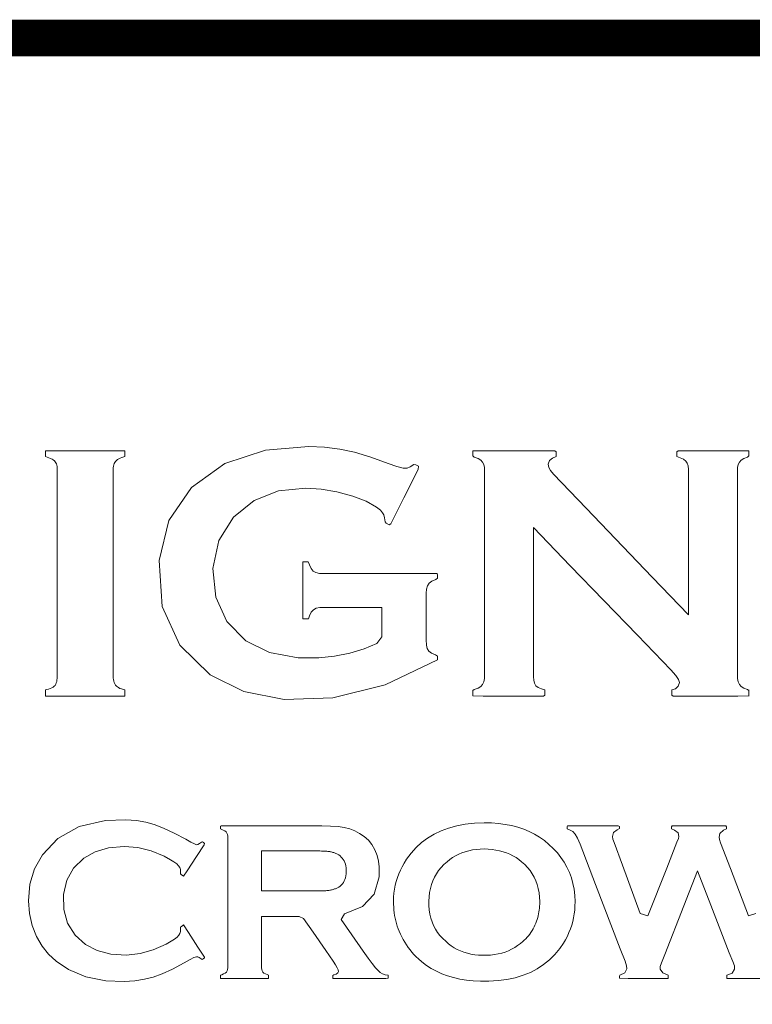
# Model space of a CAD drawing. Header units: inches. Extents: x 0 to 11.5, y 0 to 7.4.
# Tile 6 of 21: x 9.403 to 9.699, y 1.075 to 1.474. Entities that reach past the tile are written whole.
import ezdxf

# ---------------------------------------------------------------- set-up
doc = ezdxf.new("R2010")
doc.units = ezdxf.units.IN
doc.layers.add('FAB', color=7, linetype='Continuous')

msp = doc.modelspace()

# ---------------------------------------------------------------- linework, layer by layer
at = {"layer": 'FAB', "lineweight": 0}
for p, q in [((9.4135, 1.29912), (9.4135, 1.29928)), ((9.4135, 1.29928), (9.4157, 1.29928)), ((9.4135, 1.2987), (9.4135, 1.29912)), ((9.4135, 1.29816), (9.4135, 1.2987)), ((9.4135, 1.2976), (9.4135, 1.29816)), ((9.4157, 1.29928), (9.42125, 1.29928)), ((9.42125, 1.29928), (9.42858, 1.29928)), ((9.42858, 1.29928), (9.43611, 1.29928)), ((9.43611, 1.29928), (9.44225, 1.29928)), ((9.44225, 1.29928), (9.44544, 1.29928)), ((9.44544, 1.29928), (9.44559, 1.29918)), ((9.44559, 1.29918), (9.44559, 1.29882)), ((9.44559, 1.29882), (9.44559, 1.2983)), ((9.44559, 1.2983), (9.44559, 1.29774)), ((9.48594, 1.29405), (9.50245, 1.29952)), ((9.50245, 1.29952), (9.51989, 1.30097)), ((9.51989, 1.30097), (9.52633, 1.30069)), ((9.52633, 1.30069), (9.53252, 1.29994)), ((9.53252, 1.29994), (9.53846, 1.29864)), ((9.53846, 1.29864), (9.54498, 1.29668)), ((9.58622, 1.29921), (9.59112, 1.29928)), ((9.58622, 1.2983), (9.58622, 1.29921)), ((9.58622, 1.29719), (9.58622, 1.2983)), ((9.59112, 1.29928), (9.60712, 1.29928)), ((9.60712, 1.29928), (9.61937, 1.29928)), ((9.61937, 1.29928), (9.61999, 1.29888)), ((9.61999, 1.29888), (9.61999, 1.29774)), ((9.66879, 1.29888), (9.66931, 1.29928)), ((9.66879, 1.29774), (9.66879, 1.29888)), ((9.66931, 1.29928), (9.67988, 1.29928)), ((9.67988, 1.29928), (9.69367, 1.29928)), ((9.69367, 1.29928), (9.69789, 1.29921)), ((9.69789, 1.29921), (9.69789, 1.2983)), ((9.69789, 1.2983), (9.69789, 1.29719)), ((9.4135, 1.29715), (9.4135, 1.2976)), ((9.4135, 1.29691), (9.4135, 1.29715)), ((9.41412, 1.2967), (9.4135, 1.29691)), ((9.41487, 1.29642), (9.41412, 1.2967)), ((9.41554, 1.29614), (9.41487, 1.29642)), ((9.41612, 1.29584), (9.41554, 1.29614)), ((9.41663, 1.29552), (9.41612, 1.29584)), ((9.41706, 1.29518), (9.41663, 1.29552)), ((9.41741, 1.29481), (9.41706, 1.29518)), ((9.41768, 1.2944), (9.41741, 1.29481)), ((9.41788, 1.29395), (9.41768, 1.2944)), ((9.44149, 1.29451), (9.44125, 1.29407)), ((9.4418, 1.2949), (9.44149, 1.29451)), ((9.44213, 1.29529), (9.4418, 1.2949)), ((9.44256, 1.29565), (9.44213, 1.29529)), ((9.44307, 1.29598), (9.44256, 1.29565)), ((9.44368, 1.29627), (9.44307, 1.29598)), ((9.44438, 1.29654), (9.44368, 1.29627)), ((9.44517, 1.29679), (9.44438, 1.29654)), ((9.44559, 1.29694), (9.44517, 1.29679)), ((9.44559, 1.29774), (9.44559, 1.29725)), ((9.44559, 1.29725), (9.44559, 1.29694)), ((9.54498, 1.29668), (9.55207, 1.29414)), ((9.55207, 1.29414), (9.55548, 1.29289)), ((9.58686, 1.2967), (9.58622, 1.29719)), ((9.58841, 1.2961), (9.58686, 1.2967)), ((9.58954, 1.29544), (9.58841, 1.2961)), ((9.59024, 1.29466), (9.58954, 1.29544)), ((9.59071, 1.2937), (9.59024, 1.29466)), ((9.61725, 1.29525), (9.6168, 1.29383)), ((9.61844, 1.2963), (9.61725, 1.29525)), ((9.61999, 1.29692), (9.61844, 1.2963)), ((9.61999, 1.29774), (9.61999, 1.29692)), ((9.66879, 1.29692), (9.66879, 1.29774)), ((9.67014, 1.29642), (9.66879, 1.29692)), ((9.67142, 1.2958), (9.67014, 1.29642)), ((9.6724, 1.29509), (9.67142, 1.2958)), ((9.67298, 1.29424), (9.6724, 1.29509)), ((9.67334, 1.29315), (9.67298, 1.29424)), ((9.6941, 1.29466), (9.69359, 1.2937)), ((9.69482, 1.29544), (9.6941, 1.29466)), ((9.69589, 1.2961), (9.69482, 1.29544)), ((9.69732, 1.2967), (9.69589, 1.2961)), ((9.69789, 1.29719), (9.69732, 1.2967)), ((9.41803, 1.29343), (9.41788, 1.29395)), ((9.41813, 1.29285), (9.41803, 1.29343)), ((9.41818, 1.29219), (9.41813, 1.29285)), ((9.41819, 1.29125), (9.41818, 1.29219)), ((9.41819, 1.28292), (9.41819, 1.29125)), ((9.44088, 1.29236), (9.44085, 1.29164)), ((9.44085, 1.29164), (9.44085, 1.28589)), ((9.44095, 1.293), (9.44088, 1.29236)), ((9.44107, 1.29357), (9.44095, 1.293)), ((9.44125, 1.29407), (9.44107, 1.29357)), ((9.47254, 1.28441), (9.48594, 1.29405)), ((9.55548, 1.29289), (9.55807, 1.29219)), ((9.55807, 1.29219), (9.55966, 1.29215)), ((9.56411, 1.29171), (9.55841, 1.28026)), ((9.55966, 1.29215), (9.56095, 1.2927)), ((9.56095, 1.2927), (9.56248, 1.29374)), ((9.56248, 1.29374), (9.56322, 1.29357)), ((9.56322, 1.29357), (9.56432, 1.29298)), ((9.56432, 1.29298), (9.56411, 1.29171)), ((9.59097, 1.29244), (9.59071, 1.2937)), ((9.591, 1.28589), (9.59097, 1.29244)), ((9.6168, 1.29383), (9.61697, 1.29252)), ((9.61697, 1.29252), (9.61763, 1.2912)), ((9.61763, 1.2912), (9.61883, 1.28983)), ((9.67348, 1.29173), (9.67334, 1.29315)), ((9.67348, 1.27744), (9.67348, 1.29173)), ((9.69333, 1.29244), (9.6933, 1.28589)), ((9.69359, 1.2937), (9.69333, 1.29244)), ((9.61883, 1.28983), (9.6321, 1.27601)), ((9.41819, 1.26688), (9.41819, 1.28292)), ((9.44085, 1.28589), (9.44085, 1.27139)), ((9.46336, 1.27111), (9.47254, 1.28441)), ((9.50771, 1.283), (9.49791, 1.27918)), ((9.51876, 1.28418), (9.50771, 1.283)), ((9.52488, 1.28376), (9.51876, 1.28418)), ((9.53128, 1.28266), (9.52488, 1.28376)), ((9.53776, 1.28095), (9.53128, 1.28266)), ((9.591, 1.24975), (9.591, 1.28589)), ((9.6933, 1.28589), (9.6933, 1.24975)), ((9.49791, 1.27918), (9.48944, 1.27242)), ((9.54318, 1.27881), (9.53776, 1.28095)), ((9.54737, 1.27642), (9.54318, 1.27881)), ((9.55841, 1.28026), (9.55314, 1.26968)), ((9.54889, 1.27517), (9.54737, 1.27642)), ((9.54981, 1.27417), (9.54889, 1.27517)), ((9.6321, 1.27601), (9.65885, 1.24815)), ((9.67348, 1.24866), (9.67348, 1.27744)), ((9.44085, 1.27139), (9.44085, 1.25226)), ((9.45939, 1.25485), (9.46336, 1.27111)), ((9.48944, 1.27242), (9.48356, 1.26301)), ((9.55029, 1.27331), (9.54981, 1.27417)), ((9.5506, 1.27215), (9.55029, 1.27331)), ((9.55077, 1.27056), (9.5506, 1.27215)), ((9.55127, 1.26994), (9.55077, 1.27056)), ((9.41819, 1.24724), (9.41819, 1.26688)), ((9.55242, 1.26936), (9.55127, 1.26994)), ((9.55314, 1.26968), (9.55242, 1.26936)), ((9.61076, 1.26815), (9.61076, 1.25198)), ((9.62563, 1.25277), (9.61076, 1.26815)), ((9.61076, 1.26815), (9.61076, 1.26815)), ((9.48356, 1.26301), (9.4812, 1.25168)), ((9.46069, 1.23631), (9.45939, 1.25485)), ((9.51752, 1.24873), (9.51756, 1.25431)), ((9.51756, 1.25431), (9.51856, 1.25431)), ((9.51856, 1.25431), (9.51973, 1.25431)), ((9.51973, 1.25431), (9.52022, 1.25311)), ((9.44085, 1.25226), (9.44085, 1.23261)), ((9.4812, 1.25168), (9.48231, 1.24009)), ((9.52022, 1.25311), (9.52091, 1.25158)), ((9.52091, 1.25158), (9.52172, 1.2506)), ((9.52172, 1.2506), (9.52277, 1.24997)), ((9.61076, 1.25198), (9.61076, 1.22243)), ((9.65281, 1.22466), (9.62563, 1.25277)), ((9.41819, 1.22811), (9.41819, 1.24724)), ((9.51752, 1.23592), (9.51752, 1.24873)), ((9.52277, 1.24997), (9.52423, 1.24965)), ((9.52423, 1.24965), (9.52952, 1.24961)), ((9.52952, 1.24961), (9.55414, 1.24961)), ((9.55414, 1.24961), (9.57191, 1.24961)), ((9.56974, 1.24647), (9.56862, 1.24567)), ((9.57133, 1.24713), (9.56974, 1.24647)), ((9.57203, 1.24768), (9.57133, 1.24713)), ((9.57191, 1.24961), (9.57203, 1.24894)), ((9.57203, 1.24894), (9.57203, 1.24768)), ((9.591, 1.21361), (9.591, 1.24975)), ((9.65885, 1.24815), (9.67348, 1.23291)), ((9.67348, 1.23291), (9.67348, 1.24866)), ((9.6933, 1.24975), (9.6933, 1.21361)), ((9.56751, 1.24333), (9.56744, 1.24161)), ((9.56788, 1.24465), (9.56751, 1.24333)), ((9.56862, 1.24567), (9.56788, 1.24465)), ((9.48231, 1.24009), (9.48683, 1.23025)), ((9.56744, 1.24161), (9.56744, 1.23255)), ((9.46775, 1.22059), (9.46069, 1.23631)), ((9.51759, 1.23122), (9.51752, 1.23592)), ((9.52179, 1.2349), (9.52096, 1.23394)), ((9.52287, 1.23556), (9.52179, 1.2349)), ((9.52436, 1.23587), (9.52287, 1.23556)), ((9.52811, 1.23589), (9.52436, 1.23587)), ((9.54127, 1.23589), (9.52811, 1.23589)), ((9.54952, 1.23589), (9.54127, 1.23589)), ((9.54952, 1.23133), (9.54952, 1.23589)), ((9.54952, 1.23589), (9.54952, 1.23589)), ((9.44085, 1.23261), (9.44085, 1.21657)), ((9.51866, 1.23122), (9.51759, 1.23122)), ((9.51978, 1.23122), (9.51866, 1.23122)), ((9.52027, 1.23249), (9.51978, 1.23122)), ((9.52096, 1.23394), (9.52027, 1.23249)), ((9.54952, 1.22406), (9.54952, 1.23133)), ((9.56744, 1.23255), (9.56744, 1.22274)), ((9.41819, 1.21361), (9.41819, 1.22811)), ((9.48683, 1.23025), (9.49451, 1.22243)), ((9.49451, 1.22243), (9.50408, 1.21765)), ((9.54747, 1.2213), (9.54952, 1.22406)), ((9.56744, 1.22274), (9.56749, 1.22064)), ((9.61076, 1.22243), (9.61076, 1.20777)), ((9.66635, 1.21065), (9.65281, 1.22466)), ((9.48006, 1.20861), (9.46775, 1.22059)), ((9.53652, 1.21743), (9.54231, 1.21917)), ((9.54231, 1.21917), (9.54747, 1.2213)), ((9.56749, 1.22064), (9.56782, 1.21926)), ((9.56782, 1.21926), (9.56852, 1.21821)), ((9.44085, 1.21657), (9.44085, 1.20825)), ((9.50408, 1.21765), (9.51564, 1.21552)), ((9.51564, 1.21552), (9.52396, 1.21551)), ((9.52396, 1.21551), (9.53028, 1.21615)), ((9.53028, 1.21615), (9.53652, 1.21743)), ((9.57203, 1.21466), (9.55082, 1.20461)), ((9.56852, 1.21821), (9.56955, 1.2174)), ((9.56955, 1.2174), (9.57113, 1.21668)), ((9.57113, 1.21668), (9.57203, 1.21619)), ((9.57203, 1.21619), (9.57203, 1.21527)), ((9.57203, 1.21527), (9.57203, 1.21466)), ((9.41819, 1.20786), (9.41819, 1.21361)), ((9.59097, 1.20711), (9.591, 1.21361)), ((9.66834, 1.20842), (9.66635, 1.21065)), ((9.6933, 1.21361), (9.69333, 1.20711)), ((9.418, 1.20597), (9.41811, 1.20656)), ((9.41811, 1.20656), (9.41817, 1.20719)), ((9.41817, 1.20719), (9.41819, 1.20786)), ((9.41819, 1.20786), (9.41819, 1.20786)), ((9.44085, 1.20825), (9.44087, 1.20735)), ((9.44087, 1.20735), (9.44094, 1.20672)), ((9.44094, 1.20672), (9.44107, 1.20612)), ((9.49362, 1.20193), (9.48006, 1.20861)), ((9.59071, 1.20583), (9.59097, 1.20711)), ((9.61076, 1.20777), (9.61089, 1.20641)), ((9.66948, 1.20675), (9.66834, 1.20842)), ((9.66979, 1.20548), (9.66948, 1.20675)), ((9.69333, 1.20711), (9.69359, 1.20583)), ((9.4135, 1.20252), (9.41392, 1.20267)), ((9.4135, 1.2022), (9.4135, 1.20252)), ((9.41392, 1.20267), (9.41469, 1.20289)), ((9.41469, 1.20289), (9.41538, 1.20314)), ((9.41538, 1.20314), (9.41598, 1.2034)), ((9.41598, 1.2034), (9.41651, 1.2037)), ((9.41651, 1.2037), (9.41696, 1.20401)), ((9.41696, 1.20401), (9.41733, 1.20438)), ((9.41733, 1.20438), (9.41761, 1.20489)), ((9.41761, 1.20489), (9.41784, 1.20542)), ((9.41784, 1.20542), (9.418, 1.20597)), ((9.44107, 1.20612), (9.44125, 1.20555)), ((9.44125, 1.20555), (9.4415, 1.20502)), ((9.4415, 1.20502), (9.4418, 1.2045)), ((9.4418, 1.2045), (9.44214, 1.20408)), ((9.44214, 1.20408), (9.44255, 1.20375)), ((9.44255, 1.20375), (9.44302, 1.20345)), ((9.44302, 1.20345), (9.44358, 1.20317)), ((9.44358, 1.20317), (9.44423, 1.20292)), ((9.44423, 1.20292), (9.44497, 1.20271)), ((9.44497, 1.20271), (9.44559, 1.20255)), ((9.44559, 1.20255), (9.44559, 1.2023)), ((9.55082, 1.20461), (9.52963, 1.19927)), ((9.58622, 1.20225), (9.58686, 1.20272)), ((9.58686, 1.20272), (9.58841, 1.20323)), ((9.58841, 1.20323), (9.58954, 1.20385)), ((9.58954, 1.20385), (9.59024, 1.20469)), ((9.59024, 1.20469), (9.59071, 1.20583)), ((9.61089, 1.20641), (9.61123, 1.20521)), ((9.61123, 1.20521), (9.61177, 1.20417)), ((9.61177, 1.20417), (9.61272, 1.20351)), ((9.61272, 1.20351), (9.61403, 1.20295)), ((9.61403, 1.20295), (9.61537, 1.20254)), ((9.61537, 1.20254), (9.61537, 1.20167)), ((9.66671, 1.20254), (9.66817, 1.20302)), ((9.66671, 1.20167), (9.66671, 1.20254)), ((9.66817, 1.20302), (9.66933, 1.20399)), ((9.66933, 1.20399), (9.66979, 1.20548)), ((9.69359, 1.20583), (9.6941, 1.20469)), ((9.6941, 1.20469), (9.69482, 1.20385)), ((9.69482, 1.20385), (9.69589, 1.20323)), ((9.69589, 1.20323), (9.69732, 1.20272)), ((9.69732, 1.20272), (9.69789, 1.20225)), ((9.4135, 1.20167), (9.4135, 1.2022)), ((9.4135, 1.20107), (9.4135, 1.20167)), ((9.4135, 1.20052), (9.4135, 1.20107)), ((9.4135, 1.20013), (9.4135, 1.20052)), ((9.41365, 1.20003), (9.4135, 1.20013)), ((9.41684, 1.20003), (9.41365, 1.20003)), ((9.42298, 1.20003), (9.41684, 1.20003)), ((9.43051, 1.20003), (9.42298, 1.20003)), ((9.43784, 1.20003), (9.43051, 1.20003)), ((9.44339, 1.20003), (9.43784, 1.20003)), ((9.44559, 1.20003), (9.44339, 1.20003)), ((9.44559, 1.2023), (9.44559, 1.20182)), ((9.44559, 1.20182), (9.44559, 1.20122)), ((9.44559, 1.20122), (9.44559, 1.20064)), ((9.44559, 1.20064), (9.44559, 1.20021)), ((9.44559, 1.20021), (9.44559, 1.20003)), ((9.50993, 1.19872), (9.49362, 1.20193)), ((9.52963, 1.19927), (9.50993, 1.19872)), ((9.58622, 1.20107), (9.58622, 1.20225)), ((9.58622, 1.2001), (9.58622, 1.20107)), ((9.59045, 1.20003), (9.58622, 1.2001)), ((9.60427, 1.20003), (9.59045, 1.20003)), ((9.61484, 1.20003), (9.60427, 1.20003)), ((9.61537, 1.20046), (9.61484, 1.20003)), ((9.61537, 1.20167), (9.61537, 1.20046)), ((9.66671, 1.20046), (9.66671, 1.20167)), ((9.66727, 1.20003), (9.66671, 1.20046)), ((9.67859, 1.20003), (9.66727, 1.20003)), ((9.69337, 1.20003), (9.67859, 1.20003)), ((9.69789, 1.2001), (9.69337, 1.20003)), ((9.69789, 1.20225), (9.69789, 1.20107)), ((9.69789, 1.20107), (9.69789, 1.2001)), ((9.41844, 1.14246), (9.42713, 1.14734)), ((9.42713, 1.14734), (9.43777, 1.14977)), ((9.43777, 1.14977), (9.446, 1.15001)), ((9.446, 1.15001), (9.45026, 1.14967)), ((9.45026, 1.14967), (9.45406, 1.14902)), ((9.45406, 1.14902), (9.45746, 1.14809)), ((9.45746, 1.14809), (9.46121, 1.14668)), ((9.4843, 1.14741), (9.48448, 1.14761)), ((9.4843, 1.14689), (9.4843, 1.14741)), ((9.4843, 1.14639), (9.4843, 1.14689)), ((9.48448, 1.14761), (9.49365, 1.14761)), ((9.49365, 1.14761), (9.50938, 1.14761)), ((9.50938, 1.14761), (9.52147, 1.14761)), ((9.52147, 1.14761), (9.52524, 1.14759)), ((9.52524, 1.14759), (9.52878, 1.14748)), ((9.52878, 1.14748), (9.53181, 1.14724)), ((9.53181, 1.14724), (9.53431, 1.14686)), ((9.53431, 1.14686), (9.53653, 1.14629)), ((9.57976, 1.14757), (9.57649, 1.14668)), ((9.58323, 1.14821), (9.57976, 1.14757)), ((9.58692, 1.14863), (9.58323, 1.14821)), ((9.59082, 1.1488), (9.58692, 1.14863)), ((9.59378, 1.14873), (9.59082, 1.1488)), ((9.59082, 1.1488), (9.59082, 1.1488)), ((9.59663, 1.14851), (9.59378, 1.14873)), ((9.59936, 1.14815), (9.59663, 1.14851)), ((9.60197, 1.14764), (9.59936, 1.14815)), ((9.60446, 1.14698), (9.60197, 1.14764)), ((9.60684, 1.14619), (9.60446, 1.14698)), ((9.62444, 1.14715), (9.62453, 1.14761)), ((9.62444, 1.14636), (9.62444, 1.14715)), ((9.62453, 1.14761), (9.63407, 1.14761)), ((9.63407, 1.14761), (9.64502, 1.14761)), ((9.64502, 1.14761), (9.64561, 1.14726)), ((9.64561, 1.14726), (9.64561, 1.14644)), ((9.66662, 1.1472), (9.66693, 1.14761)), ((9.66662, 1.1464), (9.66662, 1.1472)), ((9.66693, 1.14761), (9.67773, 1.14761)), ((9.67773, 1.14761), (9.68852, 1.14761)), ((9.68852, 1.14761), (9.68883, 1.1472)), ((9.68883, 1.1472), (9.68883, 1.1464)), ((9.46121, 1.14668), (9.46549, 1.14465)), ((9.46549, 1.14465), (9.47017, 1.14214)), ((9.48454, 1.14617), (9.4843, 1.14639)), ((9.48531, 1.14587), (9.48454, 1.14617)), ((9.48596, 1.14553), (9.48531, 1.14587)), ((9.48649, 1.14514), (9.48596, 1.14553)), ((9.48683, 1.14466), (9.48649, 1.14514)), ((9.48706, 1.14407), (9.48683, 1.14466)), ((9.4872, 1.1434), (9.48706, 1.14407)), ((9.48724, 1.14254), (9.4872, 1.1434)), ((9.53653, 1.14629), (9.53859, 1.14551)), ((9.53859, 1.14551), (9.5405, 1.1445)), ((9.5405, 1.1445), (9.54234, 1.14329)), ((9.54234, 1.14329), (9.54405, 1.1418)), ((9.57059, 1.14422), (9.56795, 1.14264)), ((9.57344, 1.14557), (9.57059, 1.14422)), ((9.57649, 1.14668), (9.57344, 1.14557)), ((9.6091, 1.14525), (9.60684, 1.14619)), ((9.61125, 1.14417), (9.6091, 1.14525)), ((9.61329, 1.14295), (9.61125, 1.14417)), ((9.61522, 1.14158), (9.61329, 1.14295)), ((9.62537, 1.14596), (9.62444, 1.14636)), ((9.62671, 1.14526), (9.62537, 1.14596)), ((9.62771, 1.14424), (9.62671, 1.14526)), ((9.62866, 1.14258), (9.62771, 1.14424)), ((9.6432, 1.14482), (9.64277, 1.1433)), ((9.64277, 1.1433), (9.64294, 1.14223)), ((9.64466, 1.14593), (9.6432, 1.14482)), ((9.64561, 1.14644), (9.64466, 1.14593)), ((9.6678, 1.14588), (9.66662, 1.1464)), ((9.66925, 1.14475), (9.6678, 1.14588)), ((9.66961, 1.1433), (9.66925, 1.14475)), ((9.6694, 1.14241), (9.66961, 1.1433)), ((9.6862, 1.14451), (9.68583, 1.14298)), ((9.68583, 1.14298), (9.68603, 1.1421)), ((9.68766, 1.14579), (9.6862, 1.14451)), ((9.68883, 1.1464), (9.68766, 1.14579)), ((9.41226, 1.1359), (9.41844, 1.14246)), ((9.44525, 1.13916), (9.43898, 1.13863)), ((9.45082, 1.13876), (9.44525, 1.13916)), ((9.47017, 1.14214), (9.47221, 1.14099)), ((9.47221, 1.14099), (9.4737, 1.14025)), ((9.4737, 1.14025), (9.47459, 1.13995)), ((9.47759, 1.13987), (9.47449, 1.13518)), ((9.47459, 1.13995), (9.47513, 1.14003)), ((9.47513, 1.14003), (9.47577, 1.14036)), ((9.47577, 1.14036), (9.47649, 1.1409)), ((9.47649, 1.1409), (9.47691, 1.14109)), ((9.47691, 1.14109), (9.47737, 1.14078)), ((9.47737, 1.14078), (9.47783, 1.14047)), ((9.47783, 1.14047), (9.47759, 1.13987)), ((9.48724, 1.13015), (9.48724, 1.14254)), ((9.54405, 1.1418), (9.54549, 1.13997)), ((9.54549, 1.13997), (9.54667, 1.13784)), ((9.56553, 1.14083), (9.56331, 1.13879)), ((9.56795, 1.14264), (9.56553, 1.14083)), ((9.61703, 1.14008), (9.61522, 1.14158)), ((9.61882, 1.13842), (9.61703, 1.14008)), ((9.62972, 1.14011), (9.62866, 1.14258)), ((9.63593, 1.12388), (9.62972, 1.14011)), ((9.64294, 1.14223), (9.64338, 1.14082)), ((9.64338, 1.14082), (9.64676, 1.13171)), ((9.66466, 1.1305), (9.66882, 1.14094)), ((9.66882, 1.14094), (9.6694, 1.14241)), ((9.68603, 1.1421), (9.68648, 1.14071)), ((9.68648, 1.14071), (9.69043, 1.13036)), ((9.40906, 1.13024), (9.41226, 1.1359)), ((9.43354, 1.13707), (9.42898, 1.13449)), ((9.43898, 1.13863), (9.43354, 1.13707)), ((9.4562, 1.13748), (9.45082, 1.13876)), ((9.46141, 1.13526), (9.4562, 1.13748)), ((9.46398, 1.13384), (9.46141, 1.13526)), ((9.47449, 1.13518), (9.4707, 1.12942)), ((9.50117, 1.13743), (9.5008, 1.13743)), ((9.5008, 1.13743), (9.5008, 1.13698)), ((9.5008, 1.13698), (9.5008, 1.1359)), ((9.5008, 1.1359), (9.5008, 1.13434)), ((9.50239, 1.13743), (9.50117, 1.13743)), ((9.50427, 1.13743), (9.50239, 1.13743)), ((9.50664, 1.13743), (9.50427, 1.13743)), ((9.5093, 1.13743), (9.50664, 1.13743)), ((9.51209, 1.13743), (9.5093, 1.13743)), ((9.51482, 1.13743), (9.51209, 1.13743)), ((9.5173, 1.13743), (9.51482, 1.13743)), ((9.51937, 1.13743), (9.5173, 1.13743)), ((9.52082, 1.13743), (9.51937, 1.13743)), ((9.5215, 1.13743), (9.52082, 1.13743)), ((9.52217, 1.13743), (9.5215, 1.13743)), ((9.52296, 1.13742), (9.52217, 1.13743)), ((9.52371, 1.13741), (9.52296, 1.13742)), ((9.52442, 1.1374), (9.52371, 1.13741)), ((9.52508, 1.13738), (9.52442, 1.1374)), ((9.5257, 1.13736), (9.52508, 1.13738)), ((9.52627, 1.13734), (9.5257, 1.13736)), ((9.52679, 1.13731), (9.52627, 1.13734)), ((9.52726, 1.13728), (9.52679, 1.13731)), ((9.52768, 1.13724), (9.52726, 1.13728)), ((9.52804, 1.1372), (9.52768, 1.13724)), ((9.52839, 1.13715), (9.52804, 1.1372)), ((9.52872, 1.13709), (9.52839, 1.13715)), ((9.52905, 1.13702), (9.52872, 1.13709)), ((9.52938, 1.13694), (9.52905, 1.13702)), ((9.52969, 1.13685), (9.52938, 1.13694)), ((9.53001, 1.13674), (9.52969, 1.13685)), ((9.53032, 1.13663), (9.53001, 1.13674)), ((9.53062, 1.1365), (9.53032, 1.13663)), ((9.53093, 1.13637), (9.53062, 1.1365)), ((9.53124, 1.13622), (9.53093, 1.13637)), ((9.53156, 1.13606), (9.53124, 1.13622)), ((9.53202, 1.13578), (9.53156, 1.13606)), ((9.53256, 1.13539), (9.53202, 1.13578)), ((9.53305, 1.13495), (9.53256, 1.13539)), ((9.53349, 1.13447), (9.53305, 1.13495)), ((9.54667, 1.13784), (9.54754, 1.13558)), ((9.54754, 1.13558), (9.54813, 1.1333)), ((9.56129, 1.13653), (9.55949, 1.13403)), ((9.56331, 1.13879), (9.56129, 1.13653)), ((9.57809, 1.13472), (9.5793, 1.13545)), ((9.5793, 1.13545), (9.58056, 1.13609)), ((9.58056, 1.13609), (9.58188, 1.13665)), ((9.58188, 1.13665), (9.58324, 1.13712)), ((9.58324, 1.13712), (9.58466, 1.13751)), ((9.58466, 1.13751), (9.58613, 1.13782)), ((9.58613, 1.13782), (9.58764, 1.13804)), ((9.58764, 1.13804), (9.58921, 1.13817)), ((9.58921, 1.13817), (9.59082, 1.13821)), ((9.59082, 1.13821), (9.59082, 1.13821)), ((9.59082, 1.13821), (9.59245, 1.13815)), ((9.59245, 1.13815), (9.59404, 1.13801)), ((9.59404, 1.13801), (9.59558, 1.13778)), ((9.59558, 1.13778), (9.59707, 1.13748)), ((9.59707, 1.13748), (9.59851, 1.13709)), ((9.59851, 1.13709), (9.59989, 1.13662)), ((9.59989, 1.13662), (9.60123, 1.13607)), ((9.60123, 1.13607), (9.60251, 1.13543)), ((9.60251, 1.13543), (9.60374, 1.13471)), ((9.62046, 1.13666), (9.61882, 1.13842)), ((9.62192, 1.13481), (9.62046, 1.13666)), ((9.42898, 1.13449), (9.42484, 1.13045)), ((9.46543, 1.13298), (9.46398, 1.13384)), ((9.46652, 1.13217), (9.46543, 1.13298)), ((9.46725, 1.13142), (9.46652, 1.13217)), ((9.46774, 1.13067), (9.46725, 1.13142)), ((9.5008, 1.13434), (9.5008, 1.13243)), ((9.5008, 1.13243), (9.5008, 1.13032)), ((9.53388, 1.13395), (9.53349, 1.13447)), ((9.53421, 1.13338), (9.53388, 1.13395)), ((9.53449, 1.13277), (9.53421, 1.13338)), ((9.53472, 1.13211), (9.53449, 1.13277)), ((9.53489, 1.13139), (9.53472, 1.13211)), ((9.53501, 1.13062), (9.53489, 1.13139)), ((9.54813, 1.1333), (9.54844, 1.13096)), ((9.54844, 1.13096), (9.5484, 1.12689)), ((9.55769, 1.13105), (9.55697, 1.12959)), ((9.5585, 1.13248), (9.55769, 1.13105)), ((9.55949, 1.13403), (9.5585, 1.13248)), ((9.57346, 1.13073), (9.5746, 1.13192)), ((9.5746, 1.13192), (9.57584, 1.13302)), ((9.57584, 1.13302), (9.57694, 1.13391)), ((9.57694, 1.13391), (9.57809, 1.13472)), ((9.60374, 1.13471), (9.60491, 1.13391)), ((9.60491, 1.13391), (9.60602, 1.13302)), ((9.60602, 1.13302), (9.60727, 1.13194)), ((9.60727, 1.13194), (9.60841, 1.13077)), ((9.62322, 1.13287), (9.62192, 1.13481)), ((9.62435, 1.13085), (9.62322, 1.13287)), ((9.62531, 1.12874), (9.62435, 1.13085)), ((9.64676, 1.13171), (9.654, 1.11216)), ((9.40716, 1.12399), (9.40906, 1.13024)), ((9.42484, 1.13045), (9.42205, 1.12553)), ((9.468, 1.12988), (9.46774, 1.13067)), ((9.46804, 1.12922), (9.468, 1.12988)), ((9.46801, 1.12812), (9.46803, 1.12848)), ((9.46832, 1.12789), (9.46801, 1.12812)), ((9.46803, 1.12848), (9.46804, 1.12887)), ((9.46804, 1.12887), (9.46804, 1.12922)), ((9.46887, 1.12748), (9.46832, 1.12789)), ((9.46923, 1.12722), (9.46887, 1.12748)), ((9.4707, 1.12942), (9.46923, 1.12722)), ((9.48724, 1.10891), (9.48724, 1.13015)), ((9.5008, 1.13032), (9.5008, 1.12815)), ((9.5008, 1.12815), (9.5008, 1.12605)), ((9.53474, 1.12659), (9.53491, 1.12732)), ((9.53491, 1.12732), (9.53502, 1.1281)), ((9.53507, 1.1298), (9.53501, 1.13062)), ((9.53502, 1.1281), (9.53507, 1.12893)), ((9.53507, 1.12893), (9.53507, 1.1298)), ((9.5484, 1.12689), (9.54634, 1.11993)), ((9.55633, 1.12812), (9.55577, 1.12662)), ((9.55697, 1.12959), (9.55633, 1.12812)), ((9.57075, 1.12675), (9.57153, 1.12814)), ((9.57153, 1.12814), (9.57244, 1.12947)), ((9.57244, 1.12947), (9.57346, 1.13073)), ((9.60841, 1.13077), (9.60943, 1.12952)), ((9.60943, 1.12952), (9.61033, 1.1282)), ((9.61033, 1.1282), (9.61111, 1.1268)), ((9.62611, 1.12654), (9.62531, 1.12874)), ((9.65698, 1.11119), (9.66466, 1.1305)), ((9.67719, 1.12935), (9.67166, 1.1152)), ((9.68253, 1.11551), (9.67719, 1.12935)), ((9.67719, 1.12935), (9.67719, 1.12935)), ((9.69043, 1.13036), (9.69775, 1.11117)), ((9.40656, 1.11718), (9.40716, 1.12399)), ((9.42205, 1.12553), (9.42075, 1.11986)), ((9.5008, 1.12605), (9.5008, 1.12418)), ((9.5008, 1.12418), (9.5008, 1.12266)), ((9.53208, 1.1228), (9.53262, 1.1232)), ((9.53262, 1.1232), (9.5331, 1.12364)), ((9.5331, 1.12364), (9.53354, 1.12414)), ((9.53354, 1.12414), (9.53392, 1.12468)), ((9.53392, 1.12468), (9.53425, 1.12527)), ((9.53425, 1.12527), (9.53452, 1.12591)), ((9.53452, 1.12591), (9.53474, 1.12659)), ((9.55491, 1.12355), (9.55461, 1.12198)), ((9.5553, 1.1251), (9.55491, 1.12355)), ((9.55577, 1.12662), (9.5553, 1.1251)), ((9.56909, 1.1222), (9.56953, 1.12378)), ((9.56953, 1.12378), (9.57008, 1.1253)), ((9.57008, 1.1253), (9.57075, 1.12675)), ((9.61111, 1.1268), (9.61176, 1.12533)), ((9.61176, 1.12533), (9.6123, 1.12378)), ((9.6123, 1.12378), (9.61273, 1.12217)), ((9.62673, 1.12426), (9.62611, 1.12654)), ((9.62719, 1.1219), (9.62673, 1.12426)), ((9.64588, 1.09788), (9.63593, 1.12388)), ((9.42075, 1.11986), (9.42086, 1.11368)), ((9.5008, 1.12266), (9.5008, 1.12165)), ((9.5008, 1.12165), (9.5008, 1.12128)), ((9.5008, 1.12128), (9.50127, 1.12128)), ((9.5008, 1.12128), (9.5008, 1.12128)), ((9.50127, 1.12128), (9.50257, 1.12128)), ((9.50257, 1.12128), (9.50451, 1.12128)), ((9.50451, 1.12128), (9.50692, 1.12128)), ((9.50692, 1.12128), (9.50961, 1.12128)), ((9.50961, 1.12128), (9.5124, 1.12128)), ((9.5124, 1.12128), (9.51511, 1.12128)), ((9.51511, 1.12128), (9.51756, 1.12128)), ((9.51756, 1.12128), (9.51956, 1.12128)), ((9.51956, 1.12128), (9.52094, 1.12128)), ((9.52094, 1.12128), (9.52151, 1.12128)), ((9.52151, 1.12128), (9.52224, 1.12128)), ((9.52224, 1.12128), (9.52302, 1.12128)), ((9.52302, 1.12128), (9.52376, 1.12128)), ((9.52376, 1.12128), (9.52446, 1.12129)), ((9.52446, 1.12129), (9.52512, 1.12129)), ((9.52512, 1.12129), (9.52573, 1.1213)), ((9.52573, 1.1213), (9.5263, 1.12132)), ((9.5263, 1.12132), (9.52683, 1.12134)), ((9.52683, 1.12134), (9.5273, 1.12136)), ((9.5273, 1.12136), (9.52772, 1.1214)), ((9.52772, 1.1214), (9.52808, 1.12144)), ((9.52808, 1.12144), (9.52842, 1.1215)), ((9.52842, 1.1215), (9.52876, 1.12157)), ((9.52876, 1.12157), (9.5291, 1.12165)), ((9.5291, 1.12165), (9.52942, 1.12174)), ((9.52942, 1.12174), (9.52974, 1.12183)), ((9.52974, 1.12183), (9.53006, 1.12193)), ((9.53006, 1.12193), (9.53037, 1.12204)), ((9.53037, 1.12204), (9.53068, 1.12215)), ((9.53068, 1.12215), (9.53098, 1.12226)), ((9.53098, 1.12226), (9.53129, 1.12238)), ((9.53129, 1.12238), (9.5316, 1.12251)), ((9.5316, 1.12251), (9.53208, 1.1228)), ((9.54634, 1.11993), (9.54165, 1.11493)), ((9.55439, 1.12038), (9.55425, 1.11875)), ((9.55461, 1.12198), (9.55439, 1.12038)), ((9.56857, 1.11885), (9.56877, 1.12056)), ((9.56877, 1.12056), (9.56909, 1.1222)), ((9.61273, 1.12217), (9.61303, 1.12048)), ((9.61303, 1.12048), (9.61323, 1.11872)), ((9.62748, 1.11945), (9.62719, 1.1219)), ((9.6276, 1.11693), (9.62748, 1.11945)), ((9.40695, 1.11207), (9.40656, 1.11718)), ((9.54165, 1.11493), (9.53432, 1.11192)), ((9.55425, 1.11875), (9.55419, 1.1171)), ((9.55419, 1.1171), (9.5542, 1.11583)), ((9.5542, 1.11583), (9.55426, 1.11469)), ((9.56849, 1.11709), (9.56857, 1.11885)), ((9.56852, 1.11529), (9.56849, 1.11709)), ((9.56867, 1.11356), (9.56852, 1.11529)), ((9.61327, 1.11506), (9.61321, 1.11428)), ((9.61323, 1.11872), (9.61331, 1.1169)), ((9.6133, 1.11586), (9.61327, 1.11506)), ((9.61331, 1.1169), (9.6133, 1.11586)), ((9.62748, 1.11352), (9.62758, 1.1151)), ((9.62758, 1.1151), (9.6276, 1.11693)), ((9.67166, 1.1152), (9.66395, 1.0955)), ((9.68996, 1.09624), (9.68253, 1.11551)), ((9.40806, 1.10726), (9.40695, 1.11207)), ((9.42086, 1.11368), (9.4224, 1.10815)), ((9.53432, 1.11192), (9.53298, 1.10966)), ((9.55426, 1.11469), (9.55435, 1.11356)), ((9.55435, 1.11356), (9.55448, 1.11244)), ((9.55448, 1.11244), (9.55466, 1.11133)), ((9.55466, 1.11133), (9.55487, 1.11023)), ((9.56894, 1.11188), (9.56867, 1.11356)), ((9.56932, 1.11027), (9.56894, 1.11188)), ((9.6127, 1.11121), (9.61251, 1.11046)), ((9.61287, 1.11197), (9.6127, 1.11121)), ((9.61301, 1.11273), (9.61287, 1.11197)), ((9.61313, 1.1135), (9.61301, 1.11273)), ((9.61321, 1.11428), (9.61313, 1.1135)), ((9.62702, 1.1104), (9.62729, 1.11195)), ((9.62729, 1.11195), (9.62748, 1.11352)), ((9.654, 1.11216), (9.65698, 1.11119)), ((9.69775, 1.11117), (9.70068, 1.11208)), ((9.40988, 1.10275), (9.40806, 1.10726)), ((9.4224, 1.10815), (9.42543, 1.1034)), ((9.4684, 1.10684), (9.46896, 1.10726)), ((9.46896, 1.10726), (9.46924, 1.10748)), ((9.46924, 1.10748), (9.47123, 1.10446)), ((9.46924, 1.10748), (9.46924, 1.10748)), ((9.48724, 1.09258), (9.48724, 1.10891)), ((9.5008, 1.11086), (9.5008, 1.10696)), ((9.50394, 1.11086), (9.5008, 1.11086)), ((9.5008, 1.11086), (9.5008, 1.11086)), ((9.5008, 1.10696), (9.5008, 1.09886)), ((9.51049, 1.11086), (9.50394, 1.11086)), ((9.51611, 1.11086), (9.51049, 1.11086)), ((9.51774, 1.11014), (9.51611, 1.11086)), ((9.52166, 1.1045), (9.51774, 1.11014)), ((9.53298, 1.10966), (9.53737, 1.10344)), ((9.55487, 1.11023), (9.55512, 1.10915)), ((9.55512, 1.10915), (9.55541, 1.10807)), ((9.55541, 1.10807), (9.55574, 1.10701)), ((9.55574, 1.10701), (9.55611, 1.10597)), ((9.56982, 1.10872), (9.56932, 1.11027)), ((9.57043, 1.10724), (9.56982, 1.10872)), ((9.57117, 1.10582), (9.57043, 1.10724)), ((9.6114, 1.10743), (9.61104, 1.10667)), ((9.61173, 1.1082), (9.6114, 1.10743)), ((9.61202, 1.10895), (9.61173, 1.1082)), ((9.61228, 1.1097), (9.61202, 1.10895)), ((9.61251, 1.11046), (9.61228, 1.1097)), ((9.62573, 1.10588), (9.62624, 1.10737)), ((9.62624, 1.10737), (9.62667, 1.10888)), ((9.62667, 1.10888), (9.62702, 1.1104)), ((9.42543, 1.1034), (9.42966, 1.09963)), ((9.46666, 1.10256), (9.46735, 1.10332)), ((9.46735, 1.10332), (9.4678, 1.10407)), ((9.4678, 1.10407), (9.46802, 1.10489)), ((9.46802, 1.10654), (9.4684, 1.10684)), ((9.46803, 1.1062), (9.46802, 1.10654)), ((9.46802, 1.10489), (9.46804, 1.1055)), ((9.46804, 1.10582), (9.46803, 1.1062)), ((9.46804, 1.1055), (9.46804, 1.10582)), ((9.47123, 1.10446), (9.47512, 1.09856)), ((9.52677, 1.09716), (9.52166, 1.1045)), ((9.53737, 1.10344), (9.54199, 1.09689)), ((9.55611, 1.10597), (9.55652, 1.10493)), ((9.55652, 1.10493), (9.55701, 1.10381)), ((9.55701, 1.10381), (9.55756, 1.10267)), ((9.57202, 1.10448), (9.57117, 1.10582)), ((9.57299, 1.1032), (9.57202, 1.10448)), ((9.57408, 1.10199), (9.57299, 1.1032)), ((9.60879, 1.10315), (9.60824, 1.10251)), ((9.6093, 1.10381), (9.60879, 1.10315)), ((9.60978, 1.10449), (9.6093, 1.10381)), ((9.61023, 1.1052), (9.60978, 1.10449)), ((9.61065, 1.10592), (9.61023, 1.1052)), ((9.61104, 1.10667), (9.61065, 1.10592)), ((9.62449, 1.10297), (9.62515, 1.10442)), ((9.62515, 1.10442), (9.62573, 1.10588)), ((9.41208, 1.09896), (9.40988, 1.10275)), ((9.42966, 1.09963), (9.43436, 1.09717)), ((9.45705, 1.09738), (9.46224, 1.09966)), ((9.46224, 1.09966), (9.46423, 1.10087)), ((9.46423, 1.10087), (9.46563, 1.10176)), ((9.46563, 1.10176), (9.46666, 1.10256)), ((9.55756, 1.10267), (9.55814, 1.10155)), ((9.55814, 1.10155), (9.55877, 1.10047)), ((9.55877, 1.10047), (9.55943, 1.09942)), ((9.55943, 1.09942), (9.56013, 1.09841)), ((9.57529, 1.10086), (9.57408, 1.10199)), ((9.57644, 1.09988), (9.57529, 1.10086)), ((9.57757, 1.09903), (9.57644, 1.09988)), ((9.57876, 1.09826), (9.57757, 1.09903)), ((9.6044, 1.09912), (9.60321, 1.09834)), ((9.60554, 1.09998), (9.6044, 1.09912)), ((9.60643, 1.10074), (9.60554, 1.09998)), ((9.60707, 1.1013), (9.60643, 1.10074)), ((9.60767, 1.10189), (9.60707, 1.1013)), ((9.60824, 1.10251), (9.60767, 1.10189)), ((9.62145, 1.09792), (9.62295, 1.10012)), ((9.62295, 1.10012), (9.62376, 1.10153)), ((9.62376, 1.10153), (9.62449, 1.10297)), ((9.41469, 1.09568), (9.41208, 1.09896)), ((9.41772, 1.09281), (9.41469, 1.09568)), ((9.43436, 1.09717), (9.43993, 1.09573)), ((9.43993, 1.09573), (9.44619, 1.09533)), ((9.44619, 1.09533), (9.4517, 1.09592)), ((9.4517, 1.09592), (9.45705, 1.09738)), ((9.47512, 1.09856), (9.47781, 1.09448)), ((9.5008, 1.09886), (9.5008, 1.0919)), ((9.52974, 1.09288), (9.52677, 1.09716)), ((9.54199, 1.09689), (9.54398, 1.09406)), ((9.56013, 1.09841), (9.56087, 1.09742)), ((9.56087, 1.09742), (9.56165, 1.09646)), ((9.56165, 1.09646), (9.56247, 1.09553)), ((9.56247, 1.09553), (9.56333, 1.09462)), ((9.58, 1.09758), (9.57876, 1.09826)), ((9.5813, 1.09698), (9.58, 1.09758)), ((9.58266, 1.09647), (9.5813, 1.09698)), ((9.58406, 1.09605), (9.58266, 1.09647)), ((9.58553, 1.09571), (9.58406, 1.09605)), ((9.58705, 1.09546), (9.58553, 1.09571)), ((9.58863, 1.09529), (9.58705, 1.09546)), ((9.59026, 1.09521), (9.58863, 1.09529)), ((9.59142, 1.09521), (9.59026, 1.09521)), ((9.5919, 1.09521), (9.59142, 1.09521)), ((9.59348, 1.09531), (9.5919, 1.09521)), ((9.59502, 1.09548), (9.59348, 1.09531)), ((9.59651, 1.09574), (9.59502, 1.09548)), ((9.59795, 1.09609), (9.59651, 1.09574)), ((9.59934, 1.09653), (9.59795, 1.09609)), ((9.60068, 1.09705), (9.59934, 1.09653)), ((9.60197, 1.09765), (9.60068, 1.09705)), ((9.60321, 1.09834), (9.60197, 1.09765)), ((9.61727, 1.09335), (9.61946, 1.09552)), ((9.61946, 1.09552), (9.62145, 1.09792)), ((9.64785, 1.09279), (9.64588, 1.09788)), ((9.66395, 1.0955), (9.66258, 1.09219)), ((9.69143, 1.09266), (9.68996, 1.09624)), ((9.42275, 1.08942), (9.41772, 1.09281)), ((9.46954, 1.09215), (9.46482, 1.08965)), ((9.47191, 1.09351), (9.46954, 1.09215)), ((9.4735, 1.09428), (9.47191, 1.09351)), ((9.47449, 1.0946), (9.4735, 1.09428)), ((9.47504, 1.09458), (9.47449, 1.0946)), ((9.47566, 1.09433), (9.47504, 1.09458)), ((9.47637, 1.09384), (9.47566, 1.09433)), ((9.47686, 1.0935), (9.47637, 1.09384)), ((9.47728, 1.09381), (9.47686, 1.0935)), ((9.47777, 1.09417), (9.47728, 1.09381)), ((9.47781, 1.09448), (9.47777, 1.09417)), ((9.48723, 1.09009), (9.48724, 1.09258)), ((9.5008, 1.0919), (9.50081, 1.09019)), ((9.53071, 1.09141), (9.52974, 1.09288)), ((9.53146, 1.09016), (9.53071, 1.09141)), ((9.54398, 1.09406), (9.54559, 1.09186)), ((9.54559, 1.09186), (9.54691, 1.09017)), ((9.56333, 1.09462), (9.56424, 1.09375)), ((9.56424, 1.09375), (9.56565, 1.09253)), ((9.56565, 1.09253), (9.56751, 1.09113)), ((9.56751, 1.09113), (9.56949, 1.08987)), ((9.61231, 1.08975), (9.61489, 1.09143)), ((9.61489, 1.09143), (9.61727, 1.09335)), ((9.64848, 1.09099), (9.64785, 1.09279)), ((9.66258, 1.09219), (9.66209, 1.09072)), ((9.69202, 1.09089), (9.69143, 1.09266)), ((9.4298, 1.0865), (9.42275, 1.08942)), ((9.46065, 1.08774), (9.45701, 1.08639)), ((9.46482, 1.08965), (9.46065, 1.08774)), ((9.4843, 1.08715), (9.48477, 1.08736)), ((9.4843, 1.08672), (9.4843, 1.08715)), ((9.48477, 1.08736), (9.48551, 1.08766)), ((9.48551, 1.08766), (9.48612, 1.08802)), ((9.48612, 1.08802), (9.48663, 1.08844)), ((9.48663, 1.08844), (9.48691, 1.0889)), ((9.48691, 1.0889), (9.48711, 1.08944)), ((9.48711, 1.08944), (9.48723, 1.09009)), ((9.50081, 1.09019), (9.5009, 1.08952)), ((9.5009, 1.08952), (9.50109, 1.08895)), ((9.50109, 1.08895), (9.50137, 1.08843)), ((9.50137, 1.08843), (9.5018, 1.08801)), ((9.5018, 1.08801), (9.50239, 1.08767)), ((9.50239, 1.08767), (9.50309, 1.08739)), ((9.50309, 1.08739), (9.50364, 1.08718)), ((9.50364, 1.08718), (9.50364, 1.08679)), ((9.52966, 1.08706), (9.53, 1.08727)), ((9.52966, 1.08655), (9.52966, 1.08706)), ((9.53, 1.08727), (9.531, 1.08759)), ((9.531, 1.08759), (9.53164, 1.08806)), ((9.53186, 1.08929), (9.53146, 1.09016)), ((9.53164, 1.08806), (9.53193, 1.08869)), ((9.53193, 1.08869), (9.53186, 1.08929)), ((9.54691, 1.09017), (9.54796, 1.089)), ((9.54796, 1.089), (9.54882, 1.08826)), ((9.54882, 1.08826), (9.54974, 1.08773)), ((9.54974, 1.08773), (9.55078, 1.08737)), ((9.55078, 1.08737), (9.55197, 1.08721)), ((9.55197, 1.08721), (9.55197, 1.08694)), ((9.56949, 1.08987), (9.57158, 1.08874)), ((9.57158, 1.08874), (9.57378, 1.08775)), ((9.57378, 1.08775), (9.57609, 1.0869)), ((9.6034, 1.08616), (9.60657, 1.08711)), ((9.60657, 1.08711), (9.60954, 1.08831)), ((9.60954, 1.08831), (9.61231, 1.08975)), ((9.64561, 1.0867), (9.64573, 1.08724)), ((9.64573, 1.08724), (9.6477, 1.08816)), ((9.6477, 1.08816), (9.64857, 1.08976)), ((9.64857, 1.08976), (9.64848, 1.09099)), ((9.66209, 1.09072), (9.66208, 1.0896)), ((9.66208, 1.0896), (9.66309, 1.08818)), ((9.66309, 1.08818), (9.66524, 1.08721)), ((9.66524, 1.08721), (9.66524, 1.08663)), ((9.68903, 1.08721), (9.6911, 1.08801)), ((9.68903, 1.08663), (9.68903, 1.08721)), ((9.6911, 1.08801), (9.69206, 1.08954)), ((9.69206, 1.08954), (9.69202, 1.09089)), ((9.43786, 1.08492), (9.4298, 1.0865)), ((9.44526, 1.08465), (9.43786, 1.08492)), ((9.44959, 1.08493), (9.44526, 1.08465)), ((9.45349, 1.08552), (9.44959, 1.08493)), ((9.45701, 1.08639), (9.45349, 1.08552)), ((9.4843, 1.08615), (9.4843, 1.08672)), ((9.4843, 1.08581), (9.4843, 1.08615)), ((9.48711, 1.08581), (9.4843, 1.08581)), ((9.49455, 1.08581), (9.48711, 1.08581)), ((9.50163, 1.08581), (9.49455, 1.08581)), ((9.50364, 1.08583), (9.50163, 1.08581)), ((9.50364, 1.08679), (9.50364, 1.08622)), ((9.50364, 1.08622), (9.50364, 1.08583)), ((9.52966, 1.08601), (9.52966, 1.08655)), ((9.52976, 1.08581), (9.52966, 1.08601)), ((9.53505, 1.08581), (9.52976, 1.08581)), ((9.54411, 1.08581), (9.53505, 1.08581)), ((9.55108, 1.08581), (9.54411, 1.08581)), ((9.55197, 1.0859), (9.55108, 1.08581)), ((9.55197, 1.08694), (9.55197, 1.08638)), ((9.55197, 1.08638), (9.55197, 1.0859)), ((9.57609, 1.0869), (9.57851, 1.08619)), ((9.57851, 1.08619), (9.58104, 1.08561)), ((9.58104, 1.08561), (9.58369, 1.08518)), ((9.58369, 1.08518), (9.58644, 1.08489)), ((9.58644, 1.08489), (9.58932, 1.08474)), ((9.58932, 1.08474), (9.59142, 1.08474)), ((9.59142, 1.08474), (9.5927, 1.08474)), ((9.5927, 1.08474), (9.59646, 1.08497)), ((9.59646, 1.08497), (9.60003, 1.08544)), ((9.60003, 1.08544), (9.6034, 1.08616)), ((9.64561, 1.0859), (9.64561, 1.0867)), ((9.64913, 1.08581), (9.64561, 1.0859)), ((9.661, 1.08581), (9.64913, 1.08581)), ((9.66524, 1.08587), (9.661, 1.08581)), ((9.66524, 1.08663), (9.66524, 1.08587)), ((9.68903, 1.08587), (9.68903, 1.08663)), ((9.69335, 1.08581), (9.68903, 1.08587)), ((9.70543, 1.08581), (9.69335, 1.08581))]:
    msp.add_line(p, q, dxfattribs=at)
at = {"layer": 'FAB', "lineweight": 0, "const_width": 0.01485}
msp.add_lwpolyline([(11.2593, 1.46615), (7.62617, 1.46615), (7.62617, 0.12942)], dxfattribs=at)
at = {"layer": 'FAB', "lineweight": 0}
msp.add_open_spline([(9.69789, 1.20257), (9.69789, 1.20257), (9.69789, 1.20003), (9.69789, 1.20003)], degree=3, dxfattribs=at)

doc.saveas('drawing.dxf')
